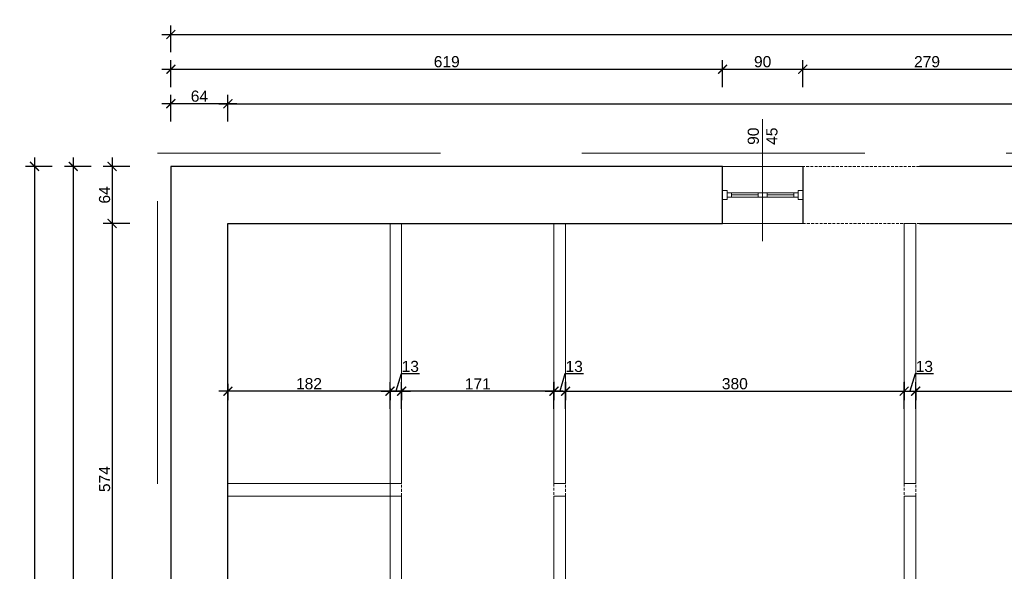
# Model space of a CAD drawing. Header units: millimetres. Extents: x 2709036 to 2756280, y 168165 to 192362.
# Tile 146 of 192: x 2723982 to 2725087, y 186600 to 187219. Entities that reach past the tile are written whole.
import ezdxf

# ---------------------------------------------------------------- set-up
doc = ezdxf.new("R2010")
doc.units = ezdxf.units.MM
doc.header["$MEASUREMENT"] = 0
doc.linetypes.add('HIDDEN2', pattern=[4.7625, 3.175, -1.5875])
for name, color, linetype, lineweight in [('__MAZ_OPIS_STOLARKA', 7, 'Continuous', 0), ('__MAZ_SCHODY', 7, 'Continuous', 0), ('__MAZ_STOLARKA OKIENNA', 7, 'Continuous', 9), ('__MAZ_WYMIARY', 7, 'Continuous', 9), ('__MAZ_ŚCIANY ISTNIEJĄCE', 7, 'Continuous', 30), ('A-Wall-Open', 8, 'Continuous', 15)]:
    doc.layers.add(name, color=color, linetype=linetype, lineweight=lineweight)
doc.styles.add('Arial', font='arial.ttf')
doc.styles.add('Dimensions', font='arial.ttf')
doc.styles.add('styl1', font='arial.ttf')
doc.dimstyles.new('100', dxfattribs={"dimtxt": 10, "dimasz": 10, "dimexe": 18, "dimexo": 15, "dimgap": 9, "dimtad": 1, "dimdec": 1, "dimrnd": 0.5, "dimdsep": 46, "dimtxsty": 'Dimensions', "dimblk": 'ARCHTICK', "dimcen": 9, "dimdle": 10, "dimadec": 1, "dimazin": 2, "dimtfac": 1, "dimtdec": 4, "dimtofl": 0, "dimtmove": 2, "dimatfit": 3, "dimfxl": 1, "dimtolj": 1, "dimtzin": 0, "dimarcsym": 0})

# ---------------------------------------------------------------- blocks, each defined once
blk = doc.blocks.new('_ArchTick')
at = {"color": 0, "linetype": 'ByBlock', "const_width": 0.15}
blk.add_lwpolyline([(-0.5, -0.5), (0.5, 0.5)], dxfattribs=at)
blk = doc.blocks.new('*D533')
at = {"layer": '__MAZ_WYMIARY', "color": 0, "lineweight": -2}
for p, q in [((2724594.8, 186812.7), (2724594.8, 186792.2)), ((2724974.8, 186812.7), (2724974.8, 186792.2)), ((2724584.8, 186802.2), (2724984.8, 186802.2))]:
    blk.add_line(p, q, dxfattribs=at)
at = {"layer": 'Defpoints', "color": 0, "lineweight": 30}
for p in [(2724594.8, 186827.7), (2724974.8, 186827.7), (2724974.8, 186802.2)]:
    blk.add_point(p, dxfattribs=at)
at = {"layer": '__MAZ_WYMIARY', "color": 0, "lineweight": -2, "xscale": 10, "yscale": 10, "zscale": 10, "rotation": 180}
blk.add_blockref('_ArchTick', (2724594.8, 186802.2), dxfattribs=at)
at = {"layer": '__MAZ_WYMIARY', "color": 0, "lineweight": -2, "xscale": 10, "yscale": 10, "zscale": 10}
blk.add_blockref('_ArchTick', (2724974.8, 186802.2), dxfattribs=at)
at = {"layer": '__MAZ_WYMIARY', "color": 0, "lineweight": 5, "insert": (2724784.8, 186810.5), "char_height": 12.5, "attachment_point": 5, "style": 'Arial'}
blk.add_mtext('\\A1;380', dxfattribs=at)
blk = doc.blocks.new('*D534')
at = {"layer": '__MAZ_WYMIARY', "color": 0, "lineweight": -2}
for p, q in [((2724581.8, 186812.7), (2724581.8, 186792.2)), ((2724591.8, 186802.2), (2724400.8, 186802.2)), ((2724410.8, 186805.1), (2724410.8, 186792.2))]:
    blk.add_line(p, q, dxfattribs=at)
at = {"layer": 'Defpoints', "color": 0, "lineweight": 30}
for p in [(2724410.8, 186820.1), (2724581.8, 186827.7), (2724410.8, 186802.2)]:
    blk.add_point(p, dxfattribs=at)
at = {"layer": '__MAZ_WYMIARY', "color": 0, "lineweight": -2, "xscale": 10, "yscale": 10, "zscale": 10, "rotation": 180}
blk.add_blockref('_ArchTick', (2724410.8, 186802.2), dxfattribs=at)
at = {"layer": '__MAZ_WYMIARY', "color": 0, "lineweight": -2, "xscale": 10, "yscale": 10, "zscale": 10}
blk.add_blockref('_ArchTick', (2724581.8, 186802.2), dxfattribs=at)
at = {"layer": '__MAZ_WYMIARY', "color": 0, "lineweight": 5, "insert": (2724496.3, 186810.4), "char_height": 12.5, "attachment_point": 5, "style": 'Arial'}
blk.add_mtext('\\A1;171', dxfattribs=at)
blk = doc.blocks.new('*D535')
at = {"layer": '__MAZ_WYMIARY', "color": 0, "lineweight": -2}
for p, q in [((2724215.8, 186810.6), (2724215.8, 186792.2)), ((2724407.8, 186802.2), (2724205.8, 186802.2)), ((2724397.8, 186805.1), (2724397.8, 186792.2))]:
    blk.add_line(p, q, dxfattribs=at)
at = {"layer": 'Defpoints', "color": 0, "lineweight": 30}
for p in [(2724215.8, 186825.6), (2724397.8, 186820.1), (2724215.8, 186802.2)]:
    blk.add_point(p, dxfattribs=at)
at = {"layer": '__MAZ_WYMIARY', "color": 0, "lineweight": -2, "xscale": 10, "yscale": 10, "zscale": 10, "rotation": 180}
blk.add_blockref('_ArchTick', (2724215.8, 186802.2), dxfattribs=at)
at = {"layer": '__MAZ_WYMIARY', "color": 0, "lineweight": -2, "xscale": 10, "yscale": 10, "zscale": 10}
blk.add_blockref('_ArchTick', (2724397.8, 186802.2), dxfattribs=at)
at = {"layer": '__MAZ_WYMIARY', "color": 0, "lineweight": 5, "insert": (2724306.8, 186810.5), "char_height": 12.5, "attachment_point": 5, "style": 'Arial'}
blk.add_mtext('\\A1;182', dxfattribs=at)
blk = doc.blocks.new('*D536')
at = {"layer": '__MAZ_WYMIARY', "color": 0, "lineweight": -2}
for p, q in [((2724977.8, 186802.2), (2725365.8, 186802.2)), ((2724987.8, 186805.1), (2724987.8, 186792.2)), ((2725355.8, 186805.1), (2725355.8, 186792.2))]:
    blk.add_line(p, q, dxfattribs=at)
at = {"layer": 'Defpoints', "color": 0, "lineweight": 30}
for p in [(2724987.8, 186820.1), (2725355.8, 186820.1), (2725355.8, 186802.2)]:
    blk.add_point(p, dxfattribs=at)
at = {"layer": '__MAZ_WYMIARY', "color": 0, "lineweight": -2, "xscale": 10, "yscale": 10, "zscale": 10, "rotation": 180}
blk.add_blockref('_ArchTick', (2724987.8, 186802.2), dxfattribs=at)
at = {"layer": '__MAZ_WYMIARY', "color": 0, "lineweight": -2, "xscale": 10, "yscale": 10, "zscale": 10}
blk.add_blockref('_ArchTick', (2725355.8, 186802.2), dxfattribs=at)
at = {"layer": '__MAZ_WYMIARY', "color": 0, "lineweight": 5, "insert": (2725171.8, 186810.5), "char_height": 12.5, "attachment_point": 5, "style": 'Arial'}
blk.add_mtext('\\A1;368', dxfattribs=at)
blk = doc.blocks.new('*D542')
at = {"layer": '__MAZ_WYMIARY', "color": 0, "lineweight": -2}
for p, q in [((2724151.8, 187182.6), (2724151.8, 187212.6)), ((2726950.8, 187182.6), (2726950.8, 187212.6)), ((2724141.8, 187202.6), (2726960.8, 187202.6))]:
    blk.add_line(p, q, dxfattribs=at)
at = {"layer": 'Defpoints', "color": 0, "lineweight": 30}
for p in [(2726950.8, 187202.6), (2724151.8, 187054.5), (2726950.8, 187054.5)]:
    blk.add_point(p, dxfattribs=at)
at = {"layer": '__MAZ_WYMIARY', "color": 0, "lineweight": -2, "xscale": 10, "yscale": 10, "zscale": 10, "rotation": 180}
blk.add_blockref('_ArchTick', (2724151.8, 187202.6), dxfattribs=at)
at = {"layer": '__MAZ_WYMIARY', "color": 0, "lineweight": -2, "xscale": 10, "yscale": 10, "zscale": 10}
blk.add_blockref('_ArchTick', (2726950.8, 187202.6), dxfattribs=at)
at = {"layer": '__MAZ_WYMIARY', "color": 0, "lineweight": 5, "insert": (2725551.3, 187211), "char_height": 12.5, "attachment_point": 5, "style": 'Arial'}
blk.add_mtext('\\A1;2799', dxfattribs=at)
blk = doc.blocks.new('*D545')
at = {"layer": '__MAZ_WYMIARY', "color": 0, "lineweight": -2}
for p, q in [((2723998.7, 187064.5), (2723998.7, 185750.5)), ((2724018.7, 187054.5), (2723988.7, 187054.5)), ((2724018.7, 185760.5), (2723988.7, 185760.5))]:
    blk.add_line(p, q, dxfattribs=at)
at = {"layer": 'Defpoints', "color": 0, "lineweight": 30}
for p in [(2724151.8, 187054.5), (2723998.7, 185760.5), (2724151.8, 185760.5)]:
    blk.add_point(p, dxfattribs=at)
at = {"layer": '__MAZ_WYMIARY', "color": 0, "lineweight": -2, "xscale": 10, "yscale": 10, "zscale": 10}
for p, rotation in [((2723998.7, 187054.5), 90), ((2723998.7, 185760.5), 270)]:
    blk.add_blockref('_ArchTick', p, dxfattribs=dict(at, rotation=rotation))
at = {"layer": '__MAZ_WYMIARY', "color": 0, "lineweight": 5, "insert": (2723990.3, 186407.5), "char_height": 12.5, "attachment_point": 5, "rotation": 90, "style": 'Arial'}
blk.add_mtext('\\A1;1294', dxfattribs=at)
blk = doc.blocks.new('*D546')
at = {"layer": '__MAZ_WYMIARY', "color": 0, "lineweight": -2}
for p, q in [((2724085.8, 187064.5), (2724085.8, 186980.5)), ((2724105.8, 187054.5), (2724075.8, 187054.5)), ((2724105.8, 186990.5), (2724075.8, 186990.5))]:
    blk.add_line(p, q, dxfattribs=at)
at = {"layer": 'Defpoints', "color": 0, "lineweight": 30}
for p in [(2724151.8, 187054.5), (2724085.8, 186990.5), (2724215.8, 186990.5)]:
    blk.add_point(p, dxfattribs=at)
at = {"layer": '__MAZ_WYMIARY', "color": 0, "lineweight": -2, "xscale": 10, "yscale": 10, "zscale": 10}
for p, rotation in [((2724085.8, 187054.5), 90), ((2724085.8, 186990.5), 270)]:
    blk.add_blockref('_ArchTick', p, dxfattribs=dict(at, rotation=rotation))
at = {"layer": '__MAZ_WYMIARY', "color": 0, "lineweight": 5, "insert": (2724077.4, 187022.5), "char_height": 12.5, "attachment_point": 5, "rotation": 90, "style": 'Arial'}
blk.add_mtext('\\A1;64', dxfattribs=at)
blk = doc.blocks.new('*D547')
at = {"layer": '__MAZ_WYMIARY', "color": 0, "lineweight": -2}
for p, q in [((2724085.8, 187000.5), (2724085.8, 186406.5)), ((2724105.8, 186990.5), (2724075.8, 186990.5)), ((2724105.8, 186416.5), (2724075.8, 186416.5))]:
    blk.add_line(p, q, dxfattribs=at)
at = {"layer": 'Defpoints', "color": 0, "lineweight": 30}
for p in [(2724215.8, 186990.5), (2724085.8, 186416.5), (2724215.8, 186416.5)]:
    blk.add_point(p, dxfattribs=at)
at = {"layer": '__MAZ_WYMIARY', "color": 0, "lineweight": -2, "xscale": 10, "yscale": 10, "zscale": 10}
for p, rotation in [((2724085.8, 186990.5), 90), ((2724085.8, 186416.5), 270)]:
    blk.add_blockref('_ArchTick', p, dxfattribs=dict(at, rotation=rotation))
at = {"layer": '__MAZ_WYMIARY', "color": 0, "lineweight": 5, "insert": (2724077.4, 186703.5), "char_height": 12.5, "attachment_point": 5, "rotation": 90, "style": 'Arial'}
blk.add_mtext('\\A1;574', dxfattribs=at)
blk = doc.blocks.new('*D558')
at = {"layer": '__MAZ_WYMIARY', "color": 0, "lineweight": -2}
for p, q in [((2724042.3, 185965.8), (2724042.3, 187064.5)), ((2724062.3, 187054.5), (2724032.3, 187054.5)), ((2724062.3, 185975.8), (2724032.3, 185975.8))]:
    blk.add_line(p, q, dxfattribs=at)
at = {"layer": 'Defpoints', "color": 0, "lineweight": 30}
for p in [(2724042.3, 187054.5), (2724151.8, 187054.5), (2724151.8, 185975.8)]:
    blk.add_point(p, dxfattribs=at)
at = {"layer": '__MAZ_WYMIARY', "color": 0, "lineweight": -2, "xscale": 10, "yscale": 10, "zscale": 10}
for p, rotation in [((2724042.3, 187054.5), 90), ((2724042.3, 185975.8), 270)]:
    blk.add_blockref('_ArchTick', p, dxfattribs=dict(at, rotation=rotation))
at = {"layer": '__MAZ_WYMIARY', "color": 0, "lineweight": 5, "insert": (2724034, 186515.2), "char_height": 12.5, "attachment_point": 5, "rotation": 90, "style": 'Arial'}
blk.add_mtext('\\A1;1079', dxfattribs=at)
blk = doc.blocks.new('*D559')
at = {"layer": '__MAZ_WYMIARY', "color": 0, "lineweight": -2}
for p, q in [((2724151.8, 187104.9), (2724151.8, 187134.9)), ((2724215.8, 187104.9), (2724215.8, 187134.9)), ((2724225.8, 187124.9), (2724141.8, 187124.9))]:
    blk.add_line(p, q, dxfattribs=at)
at = {"layer": 'Defpoints', "color": 0, "lineweight": 30}
for p in [(2724151.8, 187124.9), (2724151.8, 186990.5), (2724215.8, 186990.5)]:
    blk.add_point(p, dxfattribs=at)
at = {"layer": '__MAZ_WYMIARY', "color": 0, "lineweight": -2, "xscale": 10, "yscale": 10, "zscale": 10, "rotation": 180}
blk.add_blockref('_ArchTick', (2724151.8, 187124.9), dxfattribs=at)
at = {"layer": '__MAZ_WYMIARY', "color": 0, "lineweight": -2, "xscale": 10, "yscale": 10, "zscale": 10}
blk.add_blockref('_ArchTick', (2724215.8, 187124.9), dxfattribs=at)
at = {"layer": '__MAZ_WYMIARY', "color": 0, "lineweight": 5, "insert": (2724183.8, 187133.3), "char_height": 12.5, "attachment_point": 5, "style": 'Arial'}
blk.add_mtext('\\A1;64', dxfattribs=at)
blk = doc.blocks.new('*D560')
at = {"layer": '__MAZ_WYMIARY', "color": 0, "lineweight": -2}
for p, q in [((2724215.8, 187104.9), (2724215.8, 187134.9)), ((2726886.8, 187104.9), (2726886.8, 187134.9)), ((2724205.8, 187124.9), (2726896.8, 187124.9))]:
    blk.add_line(p, q, dxfattribs=at)
at = {"layer": 'Defpoints', "color": 0, "lineweight": 30}
for p in [(2726886.8, 187124.9), (2724215.8, 186990.5), (2726886.8, 186990.5)]:
    blk.add_point(p, dxfattribs=at)
at = {"layer": '__MAZ_WYMIARY', "color": 0, "lineweight": -2, "xscale": 10, "yscale": 10, "zscale": 10, "rotation": 180}
blk.add_blockref('_ArchTick', (2724215.8, 187124.9), dxfattribs=at)
at = {"layer": '__MAZ_WYMIARY', "color": 0, "lineweight": -2, "xscale": 10, "yscale": 10, "zscale": 10}
blk.add_blockref('_ArchTick', (2726886.8, 187124.9), dxfattribs=at)
at = {"layer": '__MAZ_WYMIARY', "color": 0, "lineweight": 5, "insert": (2725551.3, 187133.3), "char_height": 12.5, "attachment_point": 5, "style": 'Arial'}
blk.add_mtext('\\A1;2671', dxfattribs=at)
blk = doc.blocks.new('*D562')
at = {"layer": '__MAZ_WYMIARY', "color": 0, "lineweight": -2}
for p, q in [((2724151.8, 187143.6), (2724151.8, 187173.6)), ((2724771, 187143.6), (2724771, 187173.6)), ((2724141.8, 187163.6), (2724781, 187163.6))]:
    blk.add_line(p, q, dxfattribs=at)
at = {"layer": 'Defpoints', "color": 0, "lineweight": 30}
for p in [(2724771, 187163.6), (2724151.8, 187054.5), (2724771, 187054.5)]:
    blk.add_point(p, dxfattribs=at)
at = {"layer": '__MAZ_WYMIARY', "color": 0, "lineweight": -2, "xscale": 10, "yscale": 10, "zscale": 10, "rotation": 180}
blk.add_blockref('_ArchTick', (2724151.8, 187163.6), dxfattribs=at)
at = {"layer": '__MAZ_WYMIARY', "color": 0, "lineweight": -2, "xscale": 10, "yscale": 10, "zscale": 10}
blk.add_blockref('_ArchTick', (2724771, 187163.6), dxfattribs=at)
at = {"layer": '__MAZ_WYMIARY', "color": 0, "lineweight": 5, "insert": (2724461.4, 187172), "char_height": 12.5, "attachment_point": 5, "style": 'Arial'}
blk.add_mtext('\\A1;619', dxfattribs=at)
blk = doc.blocks.new('*D563')
at = {"layer": '__MAZ_WYMIARY', "color": 0, "lineweight": -2}
for p, q in [((2724771, 187143.6), (2724771, 187173.6)), ((2724861, 187143.6), (2724861, 187173.6)), ((2724761, 187163.6), (2724871, 187163.6))]:
    blk.add_line(p, q, dxfattribs=at)
at = {"layer": 'Defpoints', "color": 0, "lineweight": 30}
for p in [(2724861, 187163.6), (2724771, 187054.6), (2724861, 187054.5)]:
    blk.add_point(p, dxfattribs=at)
at = {"layer": '__MAZ_WYMIARY', "color": 0, "lineweight": -2, "xscale": 10, "yscale": 10, "zscale": 10, "rotation": 180}
blk.add_blockref('_ArchTick', (2724771, 187163.6), dxfattribs=at)
at = {"layer": '__MAZ_WYMIARY', "color": 0, "lineweight": -2, "xscale": 10, "yscale": 10, "zscale": 10}
blk.add_blockref('_ArchTick', (2724861, 187163.6), dxfattribs=at)
at = {"layer": '__MAZ_WYMIARY', "color": 0, "lineweight": 5, "insert": (2724816, 187172), "char_height": 12.5, "attachment_point": 5, "style": 'Arial'}
blk.add_mtext('\\A1;90', dxfattribs=at)
blk = doc.blocks.new('*D564')
at = {"layer": '__MAZ_WYMIARY', "color": 0, "lineweight": -2}
for p, q in [((2724861, 187143.6), (2724861, 187173.6)), ((2725140, 187143.6), (2725140, 187173.6)), ((2724851, 187163.6), (2725150, 187163.6))]:
    blk.add_line(p, q, dxfattribs=at)
at = {"layer": 'Defpoints', "color": 0, "lineweight": 30}
for p in [(2725140, 187163.6), (2724861, 187054.5), (2725140, 187054.5)]:
    blk.add_point(p, dxfattribs=at)
at = {"layer": '__MAZ_WYMIARY', "color": 0, "lineweight": -2, "xscale": 10, "yscale": 10, "zscale": 10, "rotation": 180}
blk.add_blockref('_ArchTick', (2724861, 187163.6), dxfattribs=at)
at = {"layer": '__MAZ_WYMIARY', "color": 0, "lineweight": -2, "xscale": 10, "yscale": 10, "zscale": 10}
blk.add_blockref('_ArchTick', (2725140, 187163.6), dxfattribs=at)
at = {"layer": '__MAZ_WYMIARY', "color": 0, "lineweight": 5, "insert": (2725000.5, 187172), "char_height": 12.5, "attachment_point": 5, "style": 'Arial'}
blk.add_mtext('\\A1;279', dxfattribs=at)
blk = doc.blocks.new('*D637')
at = {"layer": '__MAZ_WYMIARY', "color": 0, "lineweight": -2}
for p, q in [((2724987.1, 186821.5), (2724981.3, 186802.2)), ((2725007.9, 186821.5), (2724987.1, 186821.5)), ((2724974.8, 186782.2), (2724974.8, 186812.2)), ((2724987.8, 186782.2), (2724987.8, 186812.2)), ((2724964.8, 186802.2), (2724997.8, 186802.2))]:
    blk.add_line(p, q, dxfattribs=at)
at = {"layer": 'Defpoints', "color": 0, "lineweight": 30}
for p in [(2724987.8, 186802.2), (2724974.8, 186698.5), (2724987.8, 186698.5)]:
    blk.add_point(p, dxfattribs=at)
at = {"layer": '__MAZ_WYMIARY', "color": 0, "lineweight": -2, "xscale": 10, "yscale": 10, "zscale": 10, "rotation": 180}
blk.add_blockref('_ArchTick', (2724974.8, 186802.2), dxfattribs=at)
at = {"layer": '__MAZ_WYMIARY', "color": 0, "lineweight": -2, "xscale": 10, "yscale": 10, "zscale": 10}
blk.add_blockref('_ArchTick', (2724987.8, 186802.2), dxfattribs=at)
at = {"layer": '__MAZ_WYMIARY', "color": 0, "lineweight": 5, "insert": (2724997.5, 186829.9), "char_height": 12.5, "attachment_point": 5, "style": 'Arial'}
blk.add_mtext('\\A1;13', dxfattribs=at)
blk = doc.blocks.new('*D638')
at = {"layer": '__MAZ_WYMIARY', "color": 0, "lineweight": -2}
for p, q in [((2724594.1, 186821.5), (2724588.3, 186802.2)), ((2724614.9, 186821.5), (2724594.1, 186821.5)), ((2724581.8, 186782.2), (2724581.8, 186812.2)), ((2724594.8, 186782.2), (2724594.8, 186812.2)), ((2724571.8, 186802.2), (2724604.8, 186802.2))]:
    blk.add_line(p, q, dxfattribs=at)
at = {"layer": 'Defpoints', "color": 0, "lineweight": 30}
for p in [(2724594.8, 186802.2), (2724581.8, 186698.5), (2724594.8, 186698.5)]:
    blk.add_point(p, dxfattribs=at)
at = {"layer": '__MAZ_WYMIARY', "color": 0, "lineweight": -2, "xscale": 10, "yscale": 10, "zscale": 10, "rotation": 180}
blk.add_blockref('_ArchTick', (2724581.8, 186802.2), dxfattribs=at)
at = {"layer": '__MAZ_WYMIARY', "color": 0, "lineweight": -2, "xscale": 10, "yscale": 10, "zscale": 10}
blk.add_blockref('_ArchTick', (2724594.8, 186802.2), dxfattribs=at)
at = {"layer": '__MAZ_WYMIARY', "color": 0, "lineweight": 5, "insert": (2724604.5, 186829.9), "char_height": 12.5, "attachment_point": 5, "style": 'Arial'}
blk.add_mtext('\\A1;13', dxfattribs=at)
blk = doc.blocks.new('*D639')
at = {"layer": '__MAZ_WYMIARY', "color": 0, "lineweight": -2}
for p, q in [((2724410.1, 186821.5), (2724404.3, 186802.2)), ((2724430.9, 186821.5), (2724410.1, 186821.5)), ((2724397.8, 186782.2), (2724397.8, 186812.2)), ((2724410.8, 186782.2), (2724410.8, 186812.2)), ((2724387.8, 186802.2), (2724420.8, 186802.2))]:
    blk.add_line(p, q, dxfattribs=at)
at = {"layer": 'Defpoints', "color": 0, "lineweight": 30}
for p in [(2724410.8, 186802.2), (2724397.8, 186698.5), (2724410.8, 186698.5)]:
    blk.add_point(p, dxfattribs=at)
at = {"layer": '__MAZ_WYMIARY', "color": 0, "lineweight": -2, "xscale": 10, "yscale": 10, "zscale": 10, "rotation": 180}
blk.add_blockref('_ArchTick', (2724397.8, 186802.2), dxfattribs=at)
at = {"layer": '__MAZ_WYMIARY', "color": 0, "lineweight": -2, "xscale": 10, "yscale": 10, "zscale": 10}
blk.add_blockref('_ArchTick', (2724410.8, 186802.2), dxfattribs=at)
at = {"layer": '__MAZ_WYMIARY', "color": 0, "lineweight": 5, "insert": (2724420.5, 186829.9), "char_height": 12.5, "attachment_point": 5, "style": 'Arial'}
blk.add_mtext('\\A1;13', dxfattribs=at)

msp = doc.modelspace()

# ---------------------------------------------------------------- linework, layer by layer
at = {"layer": '__MAZ_OPIS_STOLARKA', "color": 252}
msp.add_lwpolyline([(2724816, 186970.6), (2724816, 187107.7)], dxfattribs=at)
at = {"layer": '__MAZ_SCHODY', "color": 252, "linetype": 'HIDDEN2', "lineweight": 5}
for p, q in [((2724861, 187054.5), (2724771, 187054.5)), ((2724991.9, 187054.5), (2724861, 187054.5)), ((2724771, 186990.5), (2724861, 186990.5)), ((2724861, 186990.5), (2724991.9, 186990.5)), ((2724397.8, 186698.5), (2724397.8, 186684.5)), ((2724410.8, 186698.5), (2724397.8, 186698.5)), ((2724410.8, 186684.5), (2724410.8, 186698.5)), ((2724581.8, 186698.5), (2724581.8, 186684.5)), ((2724594.8, 186698.5), (2724581.8, 186698.5)), ((2724594.8, 186684.5), (2724594.8, 186698.5)), ((2724974.8, 186698.5), (2724974.8, 186684.5)), ((2724987.8, 186698.5), (2724974.8, 186698.5)), ((2724987.8, 186684.5), (2724987.8, 186698.5)), ((2724397.8, 186684.5), (2724410.8, 186684.5)), ((2724581.8, 186684.5), (2724594.8, 186684.5)), ((2724974.8, 186684.5), (2724987.8, 186684.5))]:
    msp.add_line(p, q, dxfattribs=at)
at = {"layer": '__MAZ_STOLARKA OKIENNA', "color": 252, "linetype": 'Continuous'}
for p, q in [((2724771, 187054.5), (2724861, 187054.5)), ((2724781, 187020), (2724781, 187025)), ((2724781, 187022.5), (2724811, 187022.5)), ((2724811, 187020), (2724811, 187025)), ((2724821, 187020), (2724821, 187025)), ((2724851, 187022.5), (2724821, 187022.5)), ((2724851, 187020), (2724851, 187025)), ((2724771, 186990.5), (2724861, 186990.5))]:
    msp.add_line(p, q, dxfattribs=at)
for points in [[(2724776, 187027.5), (2724771, 187027.5), (2724771, 187017.5), (2724776, 187017.5)], [(2724776, 187020), (2724776, 187025), (2724816, 187025), (2724816, 187020)], [(2724856, 187020), (2724856, 187025), (2724816, 187025), (2724816, 187020)], [(2724856, 187027.5), (2724861, 187027.5), (2724861, 187017.5), (2724856, 187017.5)]]:
    msp.add_lwpolyline(points, close=True, dxfattribs=at)
at = {"layer": '__MAZ_ŚCIANY ISTNIEJĄCE', "color": 252, "ltscale": 15}
for p, q in [((2724151.8, 187054.5), (2724151.8, 186395)), ((2724771, 187054.5), (2724151.8, 187054.5)), ((2724771, 186990.5), (2724771, 187054.5)), ((2724861, 187054.5), (2724861, 186990.5)), ((2725140, 187054.5), (2724991.9, 187054.5)), ((2724215.8, 186416.5), (2724215.8, 186990.5)), ((2724215.8, 186990.5), (2724771, 186990.5)), ((2724991.9, 186990.5), (2725140, 186990.5))]:
    msp.add_line(p, q, dxfattribs=at)
at = {"layer": 'A-Wall-Open', "color": 252, "linetype": 'HIDDEN2', "ltscale": 100}
for points in [[(2724136.8, 187069.5), (2726965.8, 187069.5), (2726965.8, 185745.5), (2724136.8, 185745.5)], [(2724397.8, 186444.5), (2724410.8, 186444.5), (2724410.8, 186684.5), (2724397.8, 186684.5)], [(2724581.8, 186444.5), (2724594.8, 186444.5), (2724594.8, 186684.5), (2724581.8, 186684.5)], [(2724974.8, 186444.5), (2724987.8, 186444.5), (2724987.8, 186684.5), (2724974.8, 186684.5)]]:
    msp.add_lwpolyline(points, close=True, dxfattribs=at)
at = {"layer": 'A-Wall-Open', "color": 252, "ltscale": 100}
for points in [[(2724397.8, 186698.5), (2724410.8, 186698.5), (2724410.8, 186990.5), (2724397.8, 186990.5)], [(2724581.8, 186698.5), (2724594.8, 186698.5), (2724594.8, 186990.5), (2724581.8, 186990.5)], [(2724974.8, 186698.5), (2724987.8, 186698.5), (2724987.8, 186990.5), (2724974.8, 186990.5)], [(2724397.8, 186698.5), (2724215.8, 186698.5), (2724215.8, 186684.5), (2724397.8, 186684.5)]]:
    msp.add_lwpolyline(points, close=True, dxfattribs=at)

# ---------------------------------------------------------------- texts
at = {"layer": '__MAZ_OPIS_STOLARKA', "color": 252, "insert": (2724816, 187088.4), "char_height": 12.5, "width": 38.31, "attachment_point": 5, "rotation": 90, "style": 'styl1'}
msp.add_mtext('90\\P45', dxfattribs=at)

# ---------------------------------------------------------------- dimensions: what is measured, and where the dimension line sits
at = {"layer": '__MAZ_WYMIARY', "color": 252, "lineweight": 5}
for base, p1, p2, picture, middle in [((2726950.8, 187202.6), (2724151.8, 187054.5), (2726950.8, 187054.5), '*D542', (2725551.3, 187211)), ((2724771, 187163.6), (2724151.8, 187054.5), (2724771, 187054.5), '*D562', (2724461.4, 187172)), ((2724861, 187163.6), (2724771, 187054.6), (2724861, 187054.5), '*D563', (2724816, 187172)), ((2725140, 187163.6), (2724861, 187054.5), (2725140, 187054.5), '*D564', (2725000.5, 187172)), ((2724151.8, 187124.9), (2724215.8, 186990.5), (2724151.8, 186990.5), '*D559', (2724183.8, 187133.3)), ((2726886.8, 187124.9), (2724215.8, 186990.5), (2726886.8, 186990.5), '*D560', (2725551.3, 187133.3)), ((2724410.8, 186802.2), (2724397.8, 186698.5), (2724410.8, 186698.5), '*D639', (2724412.1, 186829.9)), ((2724594.8, 186802.2), (2724581.8, 186698.5), (2724594.8, 186698.5), '*D638', (2724596.1, 186829.9)), ((2724987.8, 186802.2), (2724974.8, 186698.5), (2724987.8, 186698.5), '*D637', (2724989.1, 186829.9)), ((2724215.8, 186802.2), (2724397.8, 186820.1), (2724215.8, 186825.6), '*D535', (2724306.8, 186810.5)), ((2724410.8, 186802.2), (2724581.8, 186827.7), (2724410.8, 186820.1), '*D534', (2724496.3, 186810.4)), ((2724974.8, 186802.2), (2724594.8, 186827.7), (2724974.8, 186827.7), '*D533', (2724784.8, 186810.5)), ((2725355.8, 186802.2), (2724987.8, 186820.1), (2725355.8, 186820.1), '*D536', (2725171.8, 186810.5))]:
    dim = msp.add_linear_dim(base=base, p1=p1, p2=p2, dimstyle='100', override={"dimtxt": 12.5, "dimexe": 10, "dimgap": 2, "dimdec": 0, "dimtxsty": 'Arial', "dimtmove": 1, "dimfxl": 20, "dimfxlon": 1}, dxfattribs=at)
    dim.commit()
    dim.dimension.update_dxf_attribs({"geometry": picture, "text_midpoint": middle})
for base, p1, p2, picture, middle in [((2723998.7, 185760.5), (2724151.8, 187054.5), (2724151.8, 185760.5), '*D545', (2723990.3, 186407.5)), ((2724042.3, 187054.5), (2724151.8, 185975.8), (2724151.8, 187054.5), '*D558', (2724034, 186515.2)), ((2724085.8, 186990.5), (2724151.8, 187054.5), (2724215.8, 186990.5), '*D546', (2724077.4, 187022.5)), ((2724085.8, 186416.5), (2724215.8, 186990.5), (2724215.8, 186416.5), '*D547', (2724077.4, 186703.5))]:
    dim = msp.add_linear_dim(base=base, p1=p1, p2=p2, angle=90, dimstyle='100', override={"dimtxt": 12.5, "dimexe": 10, "dimgap": 2, "dimdec": 0, "dimtxsty": 'Arial', "dimtmove": 1, "dimfxl": 20, "dimfxlon": 1}, dxfattribs=at)
    dim.commit()
    dim.dimension.update_dxf_attribs({"geometry": picture, "text_midpoint": middle})

doc.saveas('drawing.dxf')
